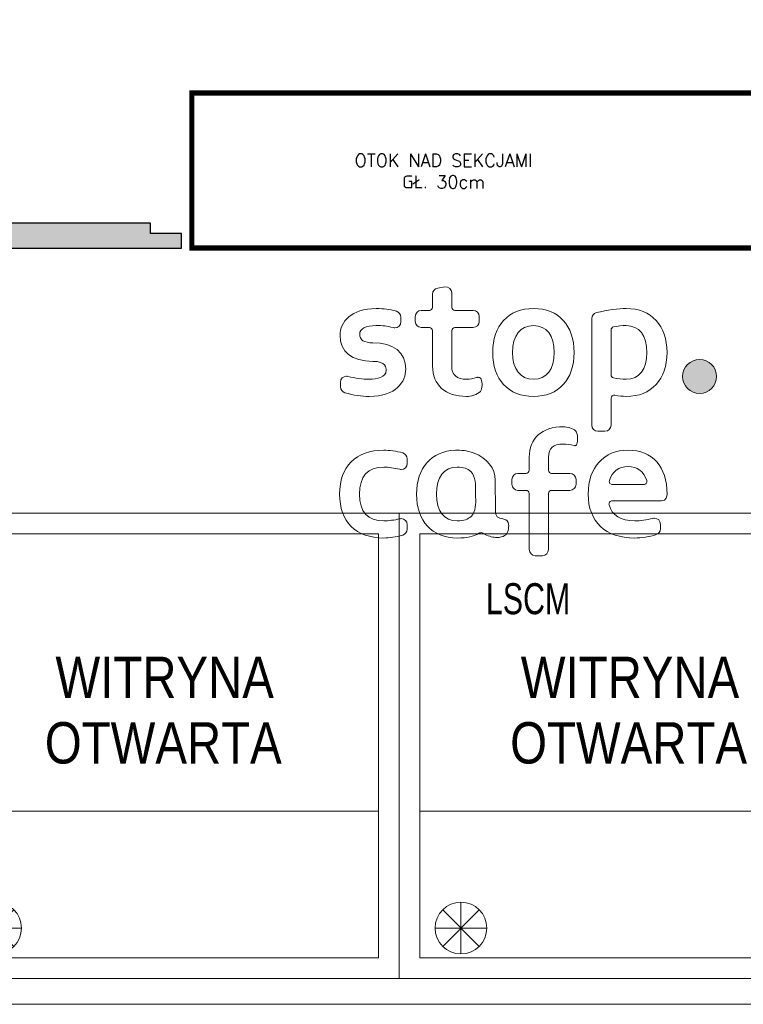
# Model space of a CAD drawing. Header units: millimetres. Extents: x 6161 to 8965, y -9035 to -5431.
# Tile 74 of 256: x 7636 to 7776, y -7580 to -7390. Entities that reach past the tile are written whole.
import ezdxf

# ---------------------------------------------------------------- set-up
doc = ezdxf.new("R2010")
doc.units = ezdxf.units.MM
doc.linetypes.add('DASHED', pattern=[19.05, 12.7, -6.35])
for name, color, linetype in [('02-elementy wyposazenia', 7, 'Continuous'), ('Indeksy_urządzeń_gastronomicznych', 242, 'Continuous'), ('Otok drewniany', 42, 'Continuous'), ('Warstwa 1', 7, 'Continuous')]:
    doc.layers.add(name, color=color, linetype=linetype)
doc.layers.add('CHLODNICTWO', color=94, linetype='Continuous', lineweight=20)
doc.layers.add('MEBLE PKN', color=150, linetype='Continuous', lineweight=20)
doc.styles.add('ARIAL NARROW', font='ARIALN.TTF', dxfattribs={"width": 0.9})
doc.styles.add('JACEK_07', font='SIMPLEX.SHX', dxfattribs={"width": 0.7})
doc.styles.add('PL_D50', font='GOTHIC.TTF', dxfattribs={"height": 10})
doc.styles.add('RomanS', font='romans.shx')

# ---------------------------------------------------------------- blocks, each defined once
blk = doc.blocks.new('NOWA WITRYNA 90')
at = {"color": 0, "linetype": 'Continuous', "lineweight": 13}
for p, q in [((15558.23, 20912.16), (15640.23, 20912.16)), ((15566.2, 20894.55), (15566.2, 20884.55)), ((15569.73, 20893.08), (15562.66, 20886.01)), ((15562.66, 20893.08), (15569.73, 20886.01)), ((15561.2, 20889.55), (15571.2, 20889.55))]:
    blk.add_line(p, q, dxfattribs=at)
for points in [[(15554.23, 20879.8), (15644.23, 20879.8), (15644.23, 20969.8), (15554.23, 20969.8)], [(15558.23, 20883.8), (15640.23, 20883.8), (15640.23, 20965.8), (15558.23, 20965.8)]]:
    blk.add_lwpolyline(points, close=True, dxfattribs=at)
blk.add_circle((15566.2, 20889.55), 5, dxfattribs=at)
at = {"color": 0, "linetype": 'Continuous', "lineweight": 13, "style": 'ARIAL NARROW'}
for s, p in [('WITRYNA', (15577.77, 20934.05)), ('OTWARTA', (15575.71, 20921.39))]:
    blk.add_text(s, height=8, rotation=359.9954, dxfattribs=at).set_placement(p)
blk = doc.blocks.new('*U802')
at = {"color": 0, "insert": (-71.86, -8), "char_height": 6, "width": 141.8646, "attachment_point": 1, "rotation": 359.9994, "style": 'JACEK_07'}
blk.add_mtext('\\pi55.26564;***{\\H0.66667x; }SZAFA\\P\\pi53.5323;CHŁODNICZA \\P\\pi62.5323;IGLOO\\P\\pi43.6323;1400.PM_GASTRO', dxfattribs=at)
blk = doc.blocks.new('49 LCD top')
at = {"true_color": 0xff2929}
h = blk.add_hatch(color=20, dxfattribs=at)
h.dxf.hatch_style = 1
h.paths.add_polyline_path([(3193.83, 2142.07), (3303.75, 2142.07), (3303.75, 2144.9), (3297.75, 2144.9), (3297.75, 2146.9), (3199.83, 2146.9), (3199.83, 2144.9), (3193.83, 2144.9)])
blk.add_lwpolyline([(3193.83, 2142.07), (3303.75, 2142.07), (3303.75, 2144.9), (3297.75, 2144.9), (3297.75, 2146.9), (3199.83, 2146.9), (3199.83, 2144.9), (3193.83, 2144.9)], close=True)
for p in [(3191.83, 2165.07), (3248.79, 2165.07), (3305.75, 2165.07), (3191.83, 2142.07), (3305.75, 2142.07)]:
    blk.add_point(p)
at = {"insert": (3233.65, 2138.03), "char_height": 7, "attachment_point": 1, "style": 'PL_D50'}
blk.add_mtext_dynamic_manual_height_columns('LCD 49"', width=55.1787, gutter_width=50, heights=[0], dxfattribs=at)
blk = doc.blocks.new('5x49')
blk.add_blockref('49 LCD top', (20.52, -171.85))
blk = doc.blocks.new('*U314')
at = {"true_color": 0xf50000}
h = blk.add_hatch(color=1, dxfattribs=at)
edge = h.paths.add_edge_path()
edge.add_spline(control_points=[(33.18, -20.6), (35.01, -20.6), (36.46, -19.1), (36.46, -17.32)], knot_values=[0, 0, 0, 0, 0.2, 0.2, 0.2, 0.2], degree=3, periodic=0)
edge.add_spline(control_points=[(36.46, -17.32), (36.46, -15.49), (35.01, -14.03), (33.18, -14.03)], knot_values=[0.6, 0.6, 0.6, 0.6, 1, 1, 1, 1], degree=3, periodic=0)
edge.add_spline(control_points=[(33.18, -14.03), (31.39, -14.03), (29.89, -15.49), (29.89, -17.32)], knot_values=[0.4, 0.4, 0.4, 0.4, 0.6, 0.6, 0.6, 0.6], degree=3, periodic=0)
edge.add_spline(control_points=[(29.89, -17.32), (29.89, -19.1), (31.39, -20.6), (33.18, -20.6)], knot_values=[0.2, 0.2, 0.2, 0.2, 0.4, 0.4, 0.4, 0.4], degree=3, periodic=0)
at = {"layer": 'Defpoints'}
for p in [(0, 0), (-36.46, -26)]:
    blk.add_point(p, dxfattribs=at)
at = {"layer": 'Warstwa 1', "color": 7, "lineweight": 9}
for points, knots in [([(-20.66, -7.84), (-20.66, -7.84), (-19.08, -7.84), (-19.08, -7.84), (-19.08, -7.84), (-18.75, -7.84), (-18.48, -8.11), (-18.48, -8.44), (-18.48, -8.44), (-18.48, -8.44), (-18.48, -15.29), (-18.48, -15.29), (-18.48, -15.29), (-18.48, -18.98), (-16.02, -21.18), (-11.89, -21.18), (-11.89, -21.18), (-11.24, -21.18), (-9.73, -20.88), (-9.23, -20.21), (-9.23, -20.21), (-8.86, -19.7), (-8.78, -18.45), (-9.07, -17.87), (-9.07, -17.87), (-9.25, -17.53), (-9.5, -17.48), (-9.64, -17.48), (-9.64, -17.48), (-9.68, -17.48), (-9.73, -17.48), (-9.78, -17.49), (-9.78, -17.49), (-9.78, -17.49), (-9.98, -17.54), (-9.98, -17.54), (-9.98, -17.54), (-10.61, -17.7), (-11.26, -17.85), (-11.89, -17.85), (-11.89, -17.85), (-13.85, -17.85), (-14.76, -17.04), (-14.76, -15.29), (-14.76, -15.29), (-14.76, -15.29), (-14.76, -8.44), (-14.76, -8.44), (-14.76, -8.44), (-14.76, -8.11), (-14.49, -7.84), (-14.16, -7.84), (-14.16, -7.84), (-14.16, -7.84), (-10.6, -7.84), (-10.6, -7.84), (-10.6, -7.84), (-9.95, -7.84), (-9.43, -7.31), (-9.43, -6.66), (-9.43, -6.66), (-9.43, -6.66), (-9.43, -5.72), (-9.43, -5.72), (-9.43, -5.72), (-9.43, -5.08), (-9.95, -4.55), (-10.6, -4.55), (-10.6, -4.55), (-10.6, -4.55), (-14.16, -4.55), (-14.16, -4.55), (-14.16, -4.55), (-14.49, -4.55), (-14.76, -4.28), (-14.76, -3.95), (-14.76, -3.95), (-14.76, -3.95), (-14.76, -1.17), (-14.76, -1.17), (-14.76, -1.17), (-14.76, -0.47), (-15.38, 0.09), (-16.1, -0.01), (-16.1, -0.01), (-16.1, -0.01), (-17.48, -0.22), (-17.48, -0.22), (-17.48, -0.22), (-18.05, -0.3), (-18.48, -0.8), (-18.48, -1.38), (-18.48, -1.38), (-18.48, -1.38), (-18.48, -3.95), (-18.48, -3.95), (-18.48, -3.95), (-18.48, -4.28), (-18.75, -4.55), (-19.08, -4.55), (-19.08, -4.55), (-19.08, -4.55), (-20.66, -4.55), (-20.66, -4.55), (-20.66, -4.55), (-21.3, -4.55), (-21.83, -5.08), (-21.83, -5.72), (-21.83, -5.72), (-21.83, -5.72), (-21.83, -6.66), (-21.83, -6.66), (-21.83, -6.66), (-21.83, -7.31), (-21.3, -7.84), (-20.66, -7.84)], [0, 0, 0, 0, 0.033333, 0.033333, 0.033333, 0.033333, 0.066667, 0.066667, 0.066667, 0.066667, 0.1, 0.1, 0.1, 0.1, 0.133333, 0.133333, 0.133333, 0.133333, 0.166667, 0.166667, 0.166667, 0.166667, 0.2, 0.2, 0.2, 0.2, 0.233333, 0.233333, 0.233333, 0.233333, 0.266667, 0.266667, 0.266667, 0.266667, 0.3, 0.3, 0.3, 0.3, 0.333333, 0.333333, 0.333333, 0.333333, 0.366667, 0.366667, 0.366667, 0.366667, 0.4, 0.4, 0.4, 0.4, 0.433333, 0.433333, 0.433333, 0.433333, 0.466667, 0.466667, 0.466667, 0.466667, 0.5, 0.5, 0.5, 0.5, 0.533333, 0.533333, 0.533333, 0.533333, 0.566667, 0.566667, 0.566667, 0.566667, 0.6, 0.6, 0.6, 0.6, 0.633333, 0.633333, 0.633333, 0.633333, 0.666667, 0.666667, 0.666667, 0.666667, 0.7, 0.7, 0.7, 0.7, 0.733333, 0.733333, 0.733333, 0.733333, 0.766667, 0.766667, 0.766667, 0.766667, 0.8, 0.8, 0.8, 0.8, 0.833333, 0.833333, 0.833333, 0.833333, 0.866667, 0.866667, 0.866667, 0.866667, 0.9, 0.9, 0.9, 0.9, 0.933333, 0.933333, 0.933333, 0.933333, 1, 1, 1, 1]), ([(-30.04, -14.4), (-27.45, -14.4), (-27.45, -15.68), (-27.45, -16.1), (-27.45, -16.1), (-27.45, -17.55), (-29.22, -17.85), (-30.71, -17.85), (-30.71, -17.85), (-32, -17.85), (-33.38, -17.67), (-34.84, -17.3), (-34.84, -17.3), (-34.93, -17.28), (-35.02, -17.27), (-35.12, -17.27), (-35.12, -17.27), (-35.77, -17.27), (-36.29, -17.8), (-36.29, -18.46), (-36.29, -18.46), (-36.29, -18.46), (-36.29, -19.35), (-36.29, -19.35), (-36.29, -19.35), (-36.29, -19.87), (-35.94, -20.34), (-35.43, -20.48), (-35.43, -20.48), (-33.72, -20.95), (-32.22, -21.18), (-30.71, -21.18), (-30.71, -21.18), (-25.5, -21.18), (-23.66, -18.33), (-23.66, -15.9), (-23.66, -15.9), (-23.66, -12.62), (-25.92, -10.82), (-30.04, -10.82), (-30.04, -10.82), (-31.72, -10.82), (-32.57, -10.25), (-32.57, -9.13), (-32.57, -9.13), (-32.57, -8.07), (-31.42, -7.47), (-29.41, -7.47), (-29.41, -7.47), (-28.09, -7.47), (-27.39, -7.53), (-26.05, -7.87), (-26.05, -7.87), (-25.96, -7.89), (-25.86, -7.91), (-25.77, -7.91), (-25.77, -7.91), (-25.13, -7.91), (-24.61, -7.38), (-24.61, -6.73), (-24.61, -6.73), (-24.61, -6.73), (-24.61, -5.82), (-24.61, -5.82), (-24.61, -5.82), (-24.61, -5.29), (-24.96, -4.83), (-25.46, -4.69), (-25.46, -4.69), (-26.91, -4.29), (-27.76, -4.18), (-29.41, -4.18), (-29.41, -4.18), (-34.21, -4.18), (-36.36, -6.77), (-36.36, -9.33), (-36.36, -9.33), (-36.36, -12.55), (-34.06, -14.4), (-30.04, -14.4)], [0, 0, 0, 0, 0.047619, 0.047619, 0.047619, 0.047619, 0.095238, 0.095238, 0.095238, 0.095238, 0.142857, 0.142857, 0.142857, 0.142857, 0.190476, 0.190476, 0.190476, 0.190476, 0.238095, 0.238095, 0.238095, 0.238095, 0.285714, 0.285714, 0.285714, 0.285714, 0.333333, 0.333333, 0.333333, 0.333333, 0.380952, 0.380952, 0.380952, 0.380952, 0.428571, 0.428571, 0.428571, 0.428571, 0.47619, 0.47619, 0.47619, 0.47619, 0.52381, 0.52381, 0.52381, 0.52381, 0.571429, 0.571429, 0.571429, 0.571429, 0.619048, 0.619048, 0.619048, 0.619048, 0.666667, 0.666667, 0.666667, 0.666667, 0.714286, 0.714286, 0.714286, 0.714286, 0.761905, 0.761905, 0.761905, 0.761905, 0.809524, 0.809524, 0.809524, 0.809524, 0.857143, 0.857143, 0.857143, 0.857143, 0.904762, 0.904762, 0.904762, 0.904762, 1, 1, 1, 1]), ([(1.04, -21.18), (5.89, -21.18), (8.9, -17.92), (8.9, -12.68), (8.9, -12.68), (8.9, -7.44), (5.89, -4.18), (1.04, -4.18), (1.04, -4.18), (-3.83, -4.18), (-6.85, -7.44), (-6.85, -12.68), (-6.85, -12.68), (-6.85, -17.92), (-3.83, -21.18), (1.04, -21.18)], [0, 0, 0, 0, 0.2, 0.2, 0.2, 0.2, 0.4, 0.4, 0.4, 0.4, 0.6, 0.6, 0.6, 0.6, 1, 1, 1, 1]), ([(13.5, -27.91), (13.5, -27.91), (14.87, -27.91), (14.87, -27.91), (14.87, -27.91), (15.52, -27.91), (16.05, -27.38), (16.05, -26.73), (16.05, -26.73), (16.05, -26.73), (16.05, -21.52), (16.05, -21.52), (16.05, -21.52), (16.05, -21.15), (16.39, -20.86), (16.77, -20.94), (16.77, -20.94), (17.53, -21.09), (18.31, -21.18), (18.98, -21.18), (18.98, -21.18), (23.85, -21.18), (26.87, -17.92), (26.87, -12.68), (26.87, -12.68), (26.87, -7.44), (23.85, -4.18), (18.98, -4.18), (18.98, -4.18), (17.43, -4.18), (15.27, -4.47), (13.21, -4.96), (13.21, -4.96), (12.69, -5.08), (12.32, -5.55), (12.32, -6.1), (12.32, -6.1), (12.32, -6.1), (12.32, -26.73), (12.32, -26.73), (12.32, -26.73), (12.32, -27.38), (12.85, -27.91), (13.5, -27.91)], [0, 0, 0, 0, 0.083333, 0.083333, 0.083333, 0.083333, 0.166667, 0.166667, 0.166667, 0.166667, 0.25, 0.25, 0.25, 0.25, 0.333333, 0.333333, 0.333333, 0.333333, 0.416667, 0.416667, 0.416667, 0.416667, 0.5, 0.5, 0.5, 0.5, 0.583333, 0.583333, 0.583333, 0.583333, 0.666667, 0.666667, 0.666667, 0.666667, 0.75, 0.75, 0.75, 0.75, 0.833333, 0.833333, 0.833333, 0.833333, 1, 1, 1, 1]), ([(-3, -12.68), (-3, -9.37), (-1.53, -7.47), (1.04, -7.47), (1.04, -7.47), (3.58, -7.47), (5.04, -9.37), (5.04, -12.68), (5.04, -12.68), (5.04, -15.97), (3.58, -17.85), (1.04, -17.85), (1.04, -17.85), (-1.53, -17.85), (-3, -15.97), (-3, -12.68)], [0, 0, 0, 0, 0.2, 0.2, 0.2, 0.2, 0.4, 0.4, 0.4, 0.4, 0.6, 0.6, 0.6, 0.6, 1, 1, 1, 1]), ([(18.98, -17.85), (18.18, -17.85), (17.34, -17.77), (16.5, -17.59), (16.5, -17.59), (16.24, -17.53), (16.05, -17.29), (16.05, -17), (16.05, -17), (16.05, -17), (16.05, -8.32), (16.05, -8.32), (16.05, -8.32), (16.05, -8.04), (16.24, -7.79), (16.5, -7.74), (16.5, -7.74), (17.34, -7.56), (18.18, -7.47), (18.98, -7.47), (18.98, -7.47), (21.52, -7.47), (22.98, -9.37), (22.98, -12.68), (22.98, -12.68), (22.98, -16.02), (21.56, -17.85), (18.98, -17.85)], [0, 0, 0, 0, 0.125, 0.125, 0.125, 0.125, 0.25, 0.25, 0.25, 0.25, 0.375, 0.375, 0.375, 0.375, 0.5, 0.5, 0.5, 0.5, 0.625, 0.625, 0.625, 0.625, 0.75, 0.75, 0.75, 0.75, 1, 1, 1, 1]), ([(36.46, -17.32), (36.46, -19.1), (35.01, -20.6), (33.18, -20.6), (33.18, -20.6), (31.39, -20.6), (29.89, -19.1), (29.89, -17.32), (29.89, -17.32), (29.89, -15.49), (31.39, -14.03), (33.18, -14.03), (33.18, -14.03), (35.01, -14.03), (36.46, -15.49), (36.46, -17.32)], [0, 0, 0, 0, 0.2, 0.2, 0.2, 0.2, 0.4, 0.4, 0.4, 0.4, 0.6, 0.6, 0.6, 0.6, 1, 1, 1, 1]), ([(6.81, -27.06), (2.68, -27.06), (0.22, -29.26), (0.22, -32.95), (0.22, -32.95), (0.22, -32.95), (0.22, -35.48), (0.22, -35.48), (0.22, -35.48), (0.22, -35.81), (-0.05, -36.08), (-0.38, -36.08), (-0.38, -36.08), (-0.38, -36.08), (-1.96, -36.08), (-1.96, -36.08), (-1.96, -36.08), (-2.6, -36.08), (-3.13, -36.61), (-3.13, -37.25), (-3.13, -37.25), (-3.13, -37.25), (-3.13, -38.19), (-3.13, -38.19), (-3.13, -38.19), (-3.13, -38.84), (-2.6, -39.37), (-1.96, -39.37), (-1.96, -39.37), (-1.96, -39.37), (-0.38, -39.37), (-0.38, -39.37), (-0.38, -39.37), (-0.05, -39.37), (0.22, -39.64), (0.22, -39.97), (0.22, -39.97), (0.22, -39.97), (0.22, -50.83), (0.22, -50.83), (0.22, -50.83), (0.22, -51.47), (0.75, -52), (1.39, -52), (1.39, -52), (1.39, -52), (2.77, -52), (2.77, -52), (2.77, -52), (3.42, -52), (3.94, -51.47), (3.94, -50.83), (3.94, -50.83), (3.94, -50.83), (3.94, -39.97), (3.94, -39.97), (3.94, -39.97), (3.94, -39.64), (4.21, -39.37), (4.54, -39.37), (4.54, -39.37), (4.54, -39.37), (8.1, -39.37), (8.1, -39.37), (8.1, -39.37), (8.75, -39.37), (9.27, -38.84), (9.27, -38.19), (9.27, -38.19), (9.27, -38.19), (9.27, -37.25), (9.27, -37.25), (9.27, -37.25), (9.27, -36.61), (8.75, -36.08), (8.1, -36.08), (8.1, -36.08), (8.1, -36.08), (4.54, -36.08), (4.54, -36.08), (4.54, -36.08), (4.21, -36.08), (3.94, -35.81), (3.94, -35.48), (3.94, -35.48), (3.94, -35.48), (3.94, -32.95), (3.94, -32.95), (3.94, -32.95), (3.94, -31.18), (4.83, -30.39), (6.81, -30.39), (6.81, -30.39), (7.41, -30.39), (8.11, -30.49), (8.91, -30.71), (8.91, -30.71), (8.91, -30.71), (9.02, -30.72), (9.02, -30.72), (9.02, -30.72), (9.12, -30.72), (9.31, -30.68), (9.44, -30.4), (9.44, -30.4), (9.68, -29.85), (9.65, -28.35), (9.19, -27.84), (9.19, -27.84), (8.75, -27.34), (7.5, -27.06), (6.81, -27.06)], [0, 0, 0, 0, 0.034483, 0.034483, 0.034483, 0.034483, 0.068966, 0.068966, 0.068966, 0.068966, 0.103448, 0.103448, 0.103448, 0.103448, 0.137931, 0.137931, 0.137931, 0.137931, 0.172414, 0.172414, 0.172414, 0.172414, 0.206897, 0.206897, 0.206897, 0.206897, 0.241379, 0.241379, 0.241379, 0.241379, 0.275862, 0.275862, 0.275862, 0.275862, 0.310345, 0.310345, 0.310345, 0.310345, 0.344828, 0.344828, 0.344828, 0.344828, 0.37931, 0.37931, 0.37931, 0.37931, 0.413793, 0.413793, 0.413793, 0.413793, 0.448276, 0.448276, 0.448276, 0.448276, 0.482759, 0.482759, 0.482759, 0.482759, 0.517241, 0.517241, 0.517241, 0.517241, 0.551724, 0.551724, 0.551724, 0.551724, 0.586207, 0.586207, 0.586207, 0.586207, 0.62069, 0.62069, 0.62069, 0.62069, 0.655172, 0.655172, 0.655172, 0.655172, 0.689655, 0.689655, 0.689655, 0.689655, 0.724138, 0.724138, 0.724138, 0.724138, 0.758621, 0.758621, 0.758621, 0.758621, 0.793103, 0.793103, 0.793103, 0.793103, 0.827586, 0.827586, 0.827586, 0.827586, 0.862069, 0.862069, 0.862069, 0.862069, 0.896552, 0.896552, 0.896552, 0.896552, 0.931034, 0.931034, 0.931034, 0.931034, 1, 1, 1, 1]), ([(-24.24, -32.11), (-25.46, -31.79), (-26.86, -31.58), (-27.9, -31.58), (-27.9, -31.58), (-33.26, -31.58), (-36.46, -34.76), (-36.46, -40.08), (-36.46, -40.08), (-36.46, -45.4), (-33.26, -48.58), (-27.9, -48.58), (-27.9, -48.58), (-26.89, -48.58), (-25.52, -48.37), (-24.23, -48.02), (-24.23, -48.02), (-23.73, -47.88), (-23.39, -47.42), (-23.39, -46.89), (-23.39, -46.89), (-23.39, -46.89), (-23.39, -46), (-23.39, -46), (-23.39, -46), (-23.39, -45.35), (-23.91, -44.83), (-24.54, -44.83), (-24.54, -44.83), (-24.63, -44.83), (-24.72, -44.84), (-24.81, -44.86), (-24.81, -44.86), (-25.88, -45.12), (-26.95, -45.26), (-27.9, -45.26), (-27.9, -45.26), (-31.02, -45.26), (-32.6, -43.52), (-32.6, -40.08), (-32.6, -40.08), (-32.6, -36.62), (-31.02, -34.87), (-27.9, -34.87), (-27.9, -34.87), (-26.99, -34.87), (-25.94, -35.02), (-24.83, -35.29), (-24.83, -35.29), (-24.74, -35.31), (-24.65, -35.32), (-24.55, -35.32), (-24.55, -35.32), (-23.91, -35.32), (-23.39, -34.8), (-23.39, -34.15), (-23.39, -34.15), (-23.39, -34.15), (-23.39, -33.24), (-23.39, -33.24), (-23.39, -33.24), (-23.39, -32.71), (-23.74, -32.24), (-24.24, -32.11)], [0, 0, 0, 0, 0.058824, 0.058824, 0.058824, 0.058824, 0.117647, 0.117647, 0.117647, 0.117647, 0.176471, 0.176471, 0.176471, 0.176471, 0.235294, 0.235294, 0.235294, 0.235294, 0.294118, 0.294118, 0.294118, 0.294118, 0.352941, 0.352941, 0.352941, 0.352941, 0.411765, 0.411765, 0.411765, 0.411765, 0.470588, 0.470588, 0.470588, 0.470588, 0.529412, 0.529412, 0.529412, 0.529412, 0.588235, 0.588235, 0.588235, 0.588235, 0.647059, 0.647059, 0.647059, 0.647059, 0.705882, 0.705882, 0.705882, 0.705882, 0.764706, 0.764706, 0.764706, 0.764706, 0.823529, 0.823529, 0.823529, 0.823529, 0.882353, 0.882353, 0.882353, 0.882353, 1, 1, 1, 1]), ([(-4.67, -44.93), (-5.91, -44.67), (-6.3, -44.52), (-6.3, -43.17), (-6.3, -43.17), (-6.3, -43.17), (-6.34, -37.41), (-6.34, -37.41), (-6.34, -37.41), (-6.34, -35.07), (-7.88, -33.11), (-10.46, -32.17), (-10.46, -32.17), (-11.4, -31.78), (-12.49, -31.58), (-13.69, -31.58), (-13.69, -31.58), (-13.73, -31.58), (-13.76, -31.59), (-13.8, -31.59), (-13.8, -31.59), (-13.8, -31.59), (-13.86, -31.59), (-13.86, -31.59), (-13.86, -31.59), (-13.86, -31.59), (-13.96, -31.59), (-13.96, -31.59), (-13.96, -31.59), (-13.99, -31.59), (-14.03, -31.59), (-14.07, -31.6), (-14.07, -31.6), (-18.71, -31.77), (-21.58, -35.02), (-21.58, -40.08), (-21.58, -40.08), (-21.58, -45.32), (-18.56, -48.58), (-13.69, -48.58), (-13.69, -48.58), (-11.81, -48.58), (-10.54, -48.3), (-9.56, -47.68), (-9.56, -47.68), (-9.54, -47.67), (-9.52, -47.66), (-9.49, -47.65), (-9.49, -47.65), (-9.44, -47.63), (-9.39, -47.61), (-9.34, -47.59), (-9.34, -47.59), (-9.14, -47.51), (-8.92, -47.52), (-8.76, -47.64), (-8.76, -47.64), (-8.27, -47.99), (-7.22, -48.37), (-6.55, -48.44), (-6.55, -48.44), (-6.37, -48.46), (-6.19, -48.47), (-6.01, -48.47), (-6.01, -48.47), (-6.01, -48.47), (-6.01, -48.47), (-6.01, -48.47), (-6.01, -48.47), (-4.79, -48.47), (-4.03, -47.99), (-3.86, -47.13), (-3.86, -47.13), (-3.74, -46.49), (-3.49, -45.17), (-4.67, -44.93)], [0, 0, 0, 0, 0.05, 0.05, 0.05, 0.05, 0.1, 0.1, 0.1, 0.1, 0.15, 0.15, 0.15, 0.15, 0.2, 0.2, 0.2, 0.2, 0.25, 0.25, 0.25, 0.25, 0.3, 0.3, 0.3, 0.3, 0.35, 0.35, 0.35, 0.35, 0.4, 0.4, 0.4, 0.4, 0.45, 0.45, 0.45, 0.45, 0.5, 0.5, 0.5, 0.5, 0.55, 0.55, 0.55, 0.55, 0.6, 0.6, 0.6, 0.6, 0.65, 0.65, 0.65, 0.65, 0.7, 0.7, 0.7, 0.7, 0.75, 0.75, 0.75, 0.75, 0.8, 0.8, 0.8, 0.8, 0.85, 0.85, 0.85, 0.85, 0.9, 0.9, 0.9, 0.9, 1, 1, 1, 1]), ([(19.35, -31.58), (14.65, -31.58), (11.62, -34.92), (11.62, -40.08), (11.62, -40.08), (11.62, -45.4), (14.98, -48.58), (20.62, -48.58), (20.62, -48.58), (21.89, -48.58), (23.49, -48.33), (24.79, -47.93), (24.79, -47.93), (25.27, -47.78), (25.6, -47.33), (25.6, -46.81), (25.6, -46.81), (25.6, -46.81), (25.6, -45.92), (25.6, -45.92), (25.6, -45.92), (25.6, -45.27), (25.08, -44.75), (24.44, -44.75), (24.44, -44.75), (24.34, -44.75), (24.25, -44.76), (24.15, -44.78), (24.15, -44.78), (22.95, -45.09), (21.7, -45.26), (20.62, -45.26), (20.62, -45.26), (17.9, -45.26), (16.23, -44.22), (15.66, -42.17), (15.66, -42.17), (15.61, -41.99), (15.65, -41.8), (15.77, -41.65), (15.77, -41.65), (15.88, -41.49), (16.06, -41.4), (16.25, -41.4), (16.25, -41.4), (16.25, -41.4), (25.76, -41.4), (25.76, -41.4), (25.76, -41.4), (26.87, -41.4), (26.87, -40.41), (26.87, -40.08), (26.87, -40.08), (26.87, -34.76), (24.06, -31.58), (19.35, -31.58)], [0, 0, 0, 0, 0.066667, 0.066667, 0.066667, 0.066667, 0.133333, 0.133333, 0.133333, 0.133333, 0.2, 0.2, 0.2, 0.2, 0.266667, 0.266667, 0.266667, 0.266667, 0.333333, 0.333333, 0.333333, 0.333333, 0.4, 0.4, 0.4, 0.4, 0.466667, 0.466667, 0.466667, 0.466667, 0.533333, 0.533333, 0.533333, 0.533333, 0.6, 0.6, 0.6, 0.6, 0.666667, 0.666667, 0.666667, 0.666667, 0.733333, 0.733333, 0.733333, 0.733333, 0.8, 0.8, 0.8, 0.8, 0.866667, 0.866667, 0.866667, 0.866667, 1, 1, 1, 1]), ([(-10.14, -40.63), (-10.12, -41.89), (-10.09, -43.46), (-11.01, -44.39), (-11.01, -44.39), (-11.58, -44.97), (-12.46, -45.26), (-13.69, -45.26), (-13.69, -45.26), (-16.26, -45.26), (-17.73, -43.37), (-17.73, -40.08), (-17.73, -40.08), (-17.73, -36.77), (-16.26, -34.87), (-13.69, -34.87), (-13.69, -34.87), (-12.51, -34.87), (-11.66, -35.15), (-11.08, -35.73), (-11.08, -35.73), (-10.12, -36.7), (-10.13, -38.35), (-10.15, -39.66), (-10.15, -39.66), (-10.15, -39.81), (-10.15, -39.95), (-10.15, -40.08), (-10.15, -40.08), (-10.15, -40.25), (-10.15, -40.44), (-10.14, -40.63)], [0, 0, 0, 0, 0.111111, 0.111111, 0.111111, 0.111111, 0.222222, 0.222222, 0.222222, 0.222222, 0.333333, 0.333333, 0.333333, 0.333333, 0.444444, 0.444444, 0.444444, 0.444444, 0.555556, 0.555556, 0.555556, 0.555556, 0.666667, 0.666667, 0.666667, 0.666667, 0.777778, 0.777778, 0.777778, 0.777778, 1, 1, 1, 1]), ([(22.86, -38), (22.74, -38.16), (22.56, -38.25), (22.37, -38.25), (22.37, -38.25), (22.37, -38.25), (16.32, -38.25), (16.32, -38.25), (16.32, -38.25), (16.12, -38.25), (15.94, -38.16), (15.83, -38), (15.83, -38), (15.71, -37.85), (15.68, -37.66), (15.73, -37.48), (15.73, -37.48), (16.26, -35.71), (17.55, -34.74), (19.35, -34.74), (19.35, -34.74), (21.12, -34.74), (22.4, -35.71), (22.95, -37.47), (22.95, -37.47), (23.01, -37.65), (22.97, -37.84), (22.86, -38)], [0, 0, 0, 0, 0.125, 0.125, 0.125, 0.125, 0.25, 0.25, 0.25, 0.25, 0.375, 0.375, 0.375, 0.375, 0.5, 0.5, 0.5, 0.5, 0.625, 0.625, 0.625, 0.625, 0.75, 0.75, 0.75, 0.75, 1, 1, 1, 1])]:
    blk.add_open_spline(points, degree=3, knots=knots, dxfattribs=at)
at = {"layer": 'Indeksy_urządzeń_gastronomicznych', "color": 242, "insert": (0, -57.32), "char_height": 6, "width": 38.053, "attachment_point": 2, "style": 'JACEK_07'}
blk.add_mtext('{\\fArial|b0|i0|c238|p34;LSCM}', dxfattribs=at)
blk = doc.blocks.new('*U620')
at = {"linetype": 'DASHED', "const_width": 1}
blk.add_lwpolyline([(-48.68, 0), (81.37, 0), (81.37, -30), (-48.68, -30)], close=True, dxfattribs=at)
at = {"insert": (0, -15.12), "char_height": 2.5, "width": 50, "attachment_point": 5, "style": 'RomanS'}
blk.add_mtext('OTOK NAD SEKCJAMI \\PGŁ. 30cm', dxfattribs=at)

msp = doc.modelspace()

# ---------------------------------------------------------------- linework, layer by layer
at = {"layer": 'MEBLE PKN'}
msp.add_lwpolyline([(7059.85, -7575.34), (7799.66, -7575.34), (7799.66, -7580.34), (7059.85, -7580.34)], close=True, dxfattribs=at)

# ---------------------------------------------------------------- block references
at = {"lineweight": 5}
msp.add_blockref('5x49', (4343.32, -9404.23), dxfattribs=at)
at = {"layer": '02-elementy wyposazenia'}
msp.add_blockref('*U314', (7734.62, -7441.54), dxfattribs=at)
at = {"layer": 'CHLODNICTWO', "rotation": 269.9994106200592}
msp.add_blockref('*U802', (7799.68, -7218.32), dxfattribs=at)
at = {"layer": 'CHLODNICTWO'}
for p in [(-7934.56, -28455.14), (-7844.56, -28455.14), (-7844.56, -28455.14)]:
    msp.add_blockref('NOWA WITRYNA 90', p, dxfattribs=at)
at = {"layer": 'Otok drewniany', "color": 3}
msp.add_blockref('*U620', (7718.27, -7404.02), dxfattribs=at)

doc.saveas('drawing.dxf')
